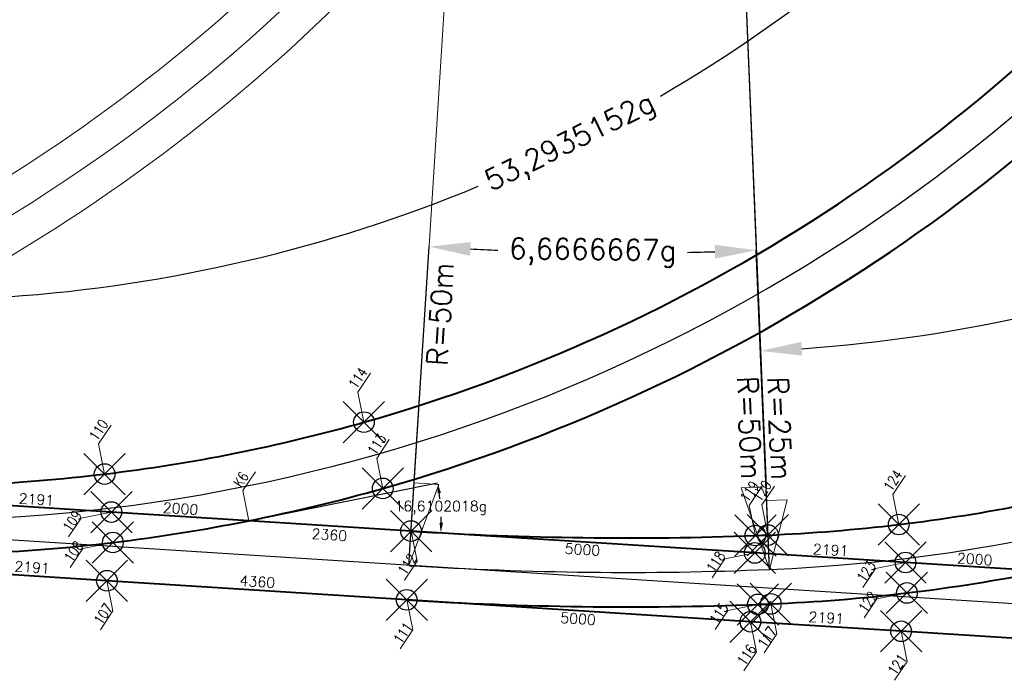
# Model space of a CAD drawing. Header units: metres. Extents: x 6603774 to 6604307, y 5739806 to 5740703.
# Tile 3 of 38: x 6604028 to 6604043, y 5739835 to 5739845. Entities that reach past the tile are written whole.
import ezdxf

# ---------------------------------------------------------------- set-up
doc = ezdxf.new("R2010")
doc.units = ezdxf.units.M
doc.header["$PDMODE"] = 35
doc.header["$PDSIZE"] = 0.3
doc.linetypes.add('DASHDOT', pattern=[25.4, 12.7, -6.35, 0, -6.35])
doc.layers.add('-punkty-specyf', color=7, linetype='Continuous')
for name, color, linetype, lineweight in [('-spec-dług-szyn', 7, 'Continuous', 20), ('-spec-wym-k-wewn', 6, 'Continuous', 13), ('-spec-wym-k-zewn', 30, 'Continuous', 13), ('-spec-wym-kąt-blok', 160, 'Continuous', 13), ('mat-szyna 76C1(VK Ri60)', 3, 'Continuous', 40), ('OSIE_TORU', 10, 'DASHDOT', 30), ('szyna 59R2 (między zwr. a krzyż.)', 222, 'Continuous', 40), ('szyna 60R2 (między zwr. a krzyż.)', 254, 'Continuous', 40), ('T_szyny 60R2 R290', 14, 'Continuous', 40), ('T_szyny 60R2 R290 (etap 1)', 252, 'Continuous', 13), ('wsp-KrzyżownicRZ', 1, 'Continuous', 15), ('wsp-tocznej-szyn RZ', 114, 'Continuous', 15), ('zwrotnica R50m', 140, 'Continuous', 40)]:
    doc.layers.add(name, color=color, linetype=linetype, lineweight=lineweight)
doc.styles.add('dług-szyn', font='txt.shx')
doc.styles.add('prom-specyf', font='txt.shx')
doc.styles.add('WSP', font='txt.shx', dxfattribs={"width": 0.8})
doc.dimstyles.new('Długości-szyn-spec', dxfattribs={"dimtxt": 0.15, "dimasz": 0.01, "dimexe": 1.25, "dimexo": 0, "dimgap": 0, "dimtad": 0, "dimdec": 0, "dimlfac": 1000, "dimtxsty": 'dług-szyn', "dimblk": 'NONE', "dimcen": 0, "dimse1": 1, "dimse2": 1, "dimsd1": 1, "dimsd2": 1, "dimaunit": 1, "dimadec": 3, "dimazin": 0, "dimtfac": 1, "dimtdec": 0, "dimtmove": 0, "dimatfit": 3, "dimldrblk": 'NONE', "dimfxl": 1, "dimtolj": 1, "dimarcsym": 0})
doc.dimstyles.new('krzyz-tory-w-100-kąty', dxfattribs={"dimtxt": 0.15, "dimasz": 0.15, "dimexe": 0, "dimexo": 0, "dimgap": 0.03, "dimtad": 0, "dimdec": 0, "dimtxsty": 'prom-specyf', "dimcen": 0, "dimaunit": 2, "dimadec": 7, "dimazin": 0, "dimtfac": 1, "dimtdec": 0, "dimtmove": 0, "dimatfit": 3, "dimfxl": 1, "dimarcsym": 0})
doc.dimstyles.new('Strzałka -pra-duża-spec', dxfattribs={"dimtxt": 0.3, "dimasz": 1.2, "dimexe": 0, "dimexo": 0, "dimgap": 0.005, "dimtad": 3, "dimjust": 1, "dimdec": 0, "dimzin": 0, "dimdsep": 46, "dimtxsty": 'prom-specyf', "dimblk": 'STRZAŁKA1', "dimcen": 0, "dimdle": 0.6, "dimclrd": 256, "dimadec": 0, "dimazin": 0, "dimtfac": 0.75, "dimtdec": 0, "dimtofl": 0, "dimtmove": 2, "dimatfit": 3, "dimfxl": 1, "dimtolj": 1, "dimtzin": 0, "dimlwd": -1, "dimarcsym": 0})
doc.dimstyles.new('Strzałka -pra-spec', dxfattribs={"dimtxt": 0.3, "dimasz": 1, "dimexe": 0, "dimexo": 0, "dimgap": 0.005, "dimtad": 3, "dimjust": 1, "dimdec": 0, "dimzin": 0, "dimdsep": 46, "dimtxsty": 'prom-specyf', "dimblk": 'STRZAŁKA1', "dimcen": 0, "dimdle": 0.6, "dimclrd": 256, "dimadec": 0, "dimazin": 0, "dimtfac": 0.75, "dimtdec": 0, "dimtofl": 0, "dimtmove": 2, "dimatfit": 3, "dimfxl": 1, "dimtolj": 1, "dimtzin": 0, "dimlwd": -1, "dimarcsym": 0})
doc.dimstyles.new('Strzałka le-duża-spec', dxfattribs={"dimtxt": 0.3, "dimasz": 1.2, "dimexe": 0, "dimexo": 0, "dimgap": 0.02, "dimtad": 1, "dimdec": 0, "dimzin": 0, "dimdsep": 46, "dimtxsty": 'prom-specyf', "dimblk": 'STZRAŁKA-LEWA', "dimcen": 0, "dimdle": 0.6, "dimadec": 0, "dimazin": 0, "dimtfac": 0.75, "dimtdec": 0, "dimtofl": 0, "dimtmove": 2, "dimatfit": 3, "dimfxl": 1, "dimtolj": 1, "dimtzin": 0, "dimarcsym": 0})
doc.dimstyles.new('tory-w-100-kąty', dxfattribs={"dimtxt": 0.15, "dimasz": 0.6, "dimexe": 0, "dimexo": 0, "dimgap": 0, "dimtad": 0, "dimdec": 0, "dimtxsty": 'prom-specyf', "dimcen": 0, "dimaunit": 2, "dimadec": 7, "dimazin": 0, "dimtfac": 1, "dimtdec": 0, "dimtmove": 0, "dimatfit": 3, "dimfxl": 1, "dimarcsym": 0})

# ---------------------------------------------------------------- blocks, each defined once
blk = doc.blocks.new('STZRAŁKA-LEWA')
for p, q in [((-1, 0), (0, 0)), ((0, 0), (-1, -0.2991958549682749)), ((-1, 0), (-1, -0.2991958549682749))]:
    blk.add_line(p, q)
blk = doc.blocks.new('*D104')
at = {"layer": '-spec-wym-k-wewn', "color": 0, "lineweight": -2, "transparency": 16777216}
blk.add_line((6604037.024867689, 5739887.585372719), (6604039.062109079, 5739838.227398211), dxfattribs=at)
at = {"layer": 'Defpoints', "color": 0, "transparency": 16777216}
for p in [(6604037.049611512, 5739886.98588315), (6604039.111596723, 5739837.028419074)]:
    blk.add_point(p, dxfattribs=at)
at = {"layer": '-spec-wym-k-wewn', "color": 0, "lineweight": -2, "transparency": 16777216, "xscale": 1.2, "yscale": 1.2, "zscale": 1.2, "rotation": 272.3635312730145}
blk.add_blockref('STZRAŁKA-LEWA', (6604039.111596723, 5739837.028419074), dxfattribs=at)
at = {"layer": '-spec-wym-k-wewn', "color": 0, "transparency": 16777216, "insert": (6604038.823010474, 5739839.083689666), "char_height": 0.3, "attachment_point": 5, "rotation": 272.3635312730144, "style": 'prom-specyf'}
blk.add_mtext('\\A1;R=50m', dxfattribs=at)
blk = doc.blocks.new('STRZAŁKA1')
for p, q in [((0, 0), (-1, 0.2991958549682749)), ((-1, 0), (-1, 0.2991958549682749)), ((-1, 0), (0, 0))]:
    blk.add_line(p, q)
blk = doc.blocks.new('*D105')
at = {"layer": '-spec-wym-k-wewn', "transparency": 16777216}
blk.add_line((6604033.954434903, 5739838.284139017), (6604037.087666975, 5739887.584675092), dxfattribs=at)
at = {"layer": 'Defpoints', "color": 0, "transparency": 16777216}
for p in [(6604037.049611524, 5739886.985883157), (6604033.878324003, 5739837.086555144)]:
    blk.add_point(p, dxfattribs=at)
at = {"layer": '-spec-wym-k-wewn', "transparency": 16777216, "xscale": 1.2, "yscale": 1.2, "zscale": 1.2, "rotation": 266.3635312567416}
blk.add_blockref('STRZAŁKA1', (6604033.878324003, 5739837.086555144), dxfattribs=at)
at = {"layer": '-spec-wym-k-wewn', "color": 0, "transparency": 16777216, "insert": (6604034.333389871, 5739840.735159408), "char_height": 0.3, "attachment_point": 5, "rotation": 86.36353125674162, "style": 'prom-specyf'}
blk.add_mtext('\\A1;R=50m', dxfattribs=at)
blk = doc.blocks.new('*D106')
at = {"layer": '-spec-wym-k-wewn', "transparency": 16777216}
blk.add_line((6604039.070357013, 5739838.027568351), (6604038.055860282, 5739862.606640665), dxfattribs=at)
at = {"layer": 'Defpoints', "color": 0, "transparency": 16777216}
for p in [(6604038.080604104, 5739862.007151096), (6604039.111596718, 5739837.02841907)]:
    blk.add_point(p, dxfattribs=at)
at = {"layer": '-spec-wym-k-wewn', "transparency": 16777216, "rotation": 272.363531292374}
blk.add_blockref('STRZAŁKA1', (6604039.111596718, 5739837.02841907), dxfattribs=at)
at = {"layer": '-spec-wym-k-wewn', "color": 0, "transparency": 16777216, "insert": (6604039.261944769, 5739839.075079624), "char_height": 0.3, "attachment_point": 5, "rotation": 272.36353129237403, "style": 'prom-specyf'}
blk.add_mtext('\\A1;R=25m', dxfattribs=at)
blk = doc.blocks.new('*D126')
at = {"layer": '-spec-wym-k-wewn', "color": 0, "lineweight": -2, "transparency": 16777216}
for p, q in [((6604057.32330975, 5739846.047255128), (6604054.880824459, 5739848.073051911)), ((6604039.111596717, 5739837.02841907), (6604038.980732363, 5739840.198980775))]:
    blk.add_line(p, q, dxfattribs=at)
for start, end in [(300.2204810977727, 318.7526291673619), (273.9385970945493, 292.4707451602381)]:
    blk.add_arc((6604038.080604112, 5739862.007151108), 21.82673874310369, start, end, dxfattribs=at)
at = {"layer": '-spec-wym-k-wewn', "color": 0, "transparency": 16777216}
for points in [[(6604054.415389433, 5739847.681426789), (6604054.567561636, 5739847.551643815), (6604054.880824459, 5739848.073051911)], [(6604039.585322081, 5739840.132113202), (6604039.574328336, 5739840.331810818), (6604038.980732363, 5739840.198980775)]]:
    blk.add_solid(points, dxfattribs=at)
at = {"layer": 'Defpoints', "color": 0, "transparency": 16777216}
for p in [(6604038.080604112, 5739862.007151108), (6604057.32330975, 5739846.047255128), (6604044.952690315, 5739841.290468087), (6604039.111596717, 5739837.02841907)]:
    blk.add_point(p, dxfattribs=at)
at = {"layer": '-spec-wym-k-wewn', "color": 0, "transparency": 16777216, "insert": (6604047.766977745, 5739842.447481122), "char_height": 0.3, "attachment_point": 5, "rotation": 26.34561312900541, "style": 'prom-specyf'}
blk.add_mtext('53,2935152g', dxfattribs=at)
blk = doc.blocks.new('*D127')
at = {"layer": '-spec-wym-k-wewn', "color": 0, "lineweight": -2, "transparency": 16777216}
for p, q in [((6604033.878323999, 5739837.086555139), (6604034.172366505, 5739841.713232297)), ((6604039.111596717, 5739837.028419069), (6604038.920408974, 5739841.660486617))]:
    blk.add_line(p, q, dxfattribs=at)
for start, end in [(267.1213508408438, 267.626608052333), (271.1004544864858, 271.605711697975)]:
    blk.add_arc((6604037.049611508, 5739886.985883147), 45.36398851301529, start, end, dxfattribs=at)
at = {"layer": '-spec-wym-k-wewn', "color": 0, "transparency": 16777216}
for points in [[(6604034.765714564, 5739841.579299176), (6604034.777079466, 5739841.778976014), (6604034.172366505, 5739841.713232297)], [(6604038.317305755, 5739841.739647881), (6604038.324232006, 5739841.539767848), (6604038.920408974, 5739841.660486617)]]:
    blk.add_solid(points, dxfattribs=at)
at = {"layer": 'Defpoints', "color": 0, "transparency": 16777216}
for p in [(6604037.049611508, 5739886.985883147), (6604037.33743581, 5739841.622807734), (6604033.878323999, 5739837.086555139), (6604039.111596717, 5739837.028419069)]:
    blk.add_point(p, dxfattribs=at)
at = {"layer": '-spec-wym-k-wewn', "color": 0, "transparency": 16777216, "insert": (6604036.545697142, 5739841.624693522), "char_height": 0.3, "attachment_point": 5, "rotation": 359.3635312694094, "style": 'prom-specyf'}
blk.add_mtext('6,6666667g', dxfattribs=at)
blk = doc.blocks.new('*D129')
at = {"layer": '-spec-wym-k-zewn', "color": 0, "lineweight": -2, "transparency": 16777216}
for p, q in [((6604045.795388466, 5739846.779897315), (6604043.336801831, 5739848.81904855)), ((6604027.583675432, 5739837.761061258), (6604027.451948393, 5739840.952523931))]:
    blk.add_line(p, q, dxfattribs=at)
for start, end in [(300.2242040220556, 318.7511180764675), (273.9401081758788, 292.467022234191)]:
    blk.add_arc((6604026.552682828, 5739862.739793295), 21.8058199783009, start, end, dxfattribs=at)
at = {"layer": '-spec-wym-k-zewn', "color": 0, "transparency": 16777216}
for points in [[(6604042.87136164, 5739848.427429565), (6604043.023532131, 5739848.297644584), (6604043.336801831, 5739848.81904855)], [(6604028.056538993, 5739840.885664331), (6604028.045542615, 5739841.085361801), (6604027.451948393, 5739840.952523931)]]:
    blk.add_solid(points, dxfattribs=at)
at = {"layer": 'Defpoints', "color": 0, "transparency": 16777216}
for p in [(6604026.552682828, 5739862.739793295), (6604045.795388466, 5739846.779897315), (6604038.853290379, 5739844.734548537), (6604027.583675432, 5739837.761061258)]:
    blk.add_point(p, dxfattribs=at)
at = {"layer": '-spec-wym-k-zewn', "color": 0, "transparency": 16777216, "insert": (6604036.229773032, 5739843.198869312), "char_height": 0.3, "attachment_point": 5, "rotation": 26.345613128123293, "style": 'prom-specyf'}
blk.add_mtext('53,2935152g', dxfattribs=at)
blk = doc.blocks.new('Wsp-pg50(s)')
for p, q in [((2.182787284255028e-09, -2.182787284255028e-09), (315.0000000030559, 314.9999999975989)), ((315.0000000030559, 314.9999999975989), (645.0000000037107, 314.9999999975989))]:
    blk.add_line(p, q)
at = {"style": 'WSP', "width": 0.8}
blk.add_attdef('WSP', (330.0000000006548, 351.6439682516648), '', height=150, dxfattribs=at)
blk = doc.blocks.new('*D591')
at = {"layer": 'Defpoints', "color": 0, "transparency": 16777216}
for p in [(6604027.372048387, 5739838.001061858), (6604029.56603951, 5739837.974660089), (6604029.558884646, 5739837.862080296)]:
    blk.add_point(p, dxfattribs=at)
at = {"layer": '-spec-dług-szyn', "color": 0, "transparency": 16777216, "insert": (6604028.47262138, 5739838.04415087), "char_height": 0.15, "attachment_point": 5, "rotation": 356.3635312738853, "style": 'dług-szyn'}
blk.add_mtext('\\A1;2191', dxfattribs=at)
blk = doc.blocks.new('_None')
blk = doc.blocks.new('*D592')
at = {"layer": 'Defpoints', "color": 0, "transparency": 16777216}
for p in [(6604029.558884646, 5739837.862080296), (6604031.562012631, 5739837.847808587), (6604031.554857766, 5739837.735228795)]:
    blk.add_point(p, dxfattribs=at)
at = {"layer": '-spec-dług-szyn', "color": 0, "transparency": 16777216, "insert": (6604030.564026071, 5739837.911234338), "char_height": 0.15, "attachment_point": 5, "rotation": 356.3635312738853, "style": 'dług-szyn'}
blk.add_mtext('\\A1;2000', dxfattribs=at)
blk = doc.blocks.new('*D593')
at = {"layer": 'Defpoints', "color": 0, "transparency": 16777216}
for p in [(6604031.554857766, 5739837.735228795), (6604033.910036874, 5739837.58554842), (6604033.901829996, 5739837.456415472)]:
    blk.add_point(p, dxfattribs=at)
at = {"layer": '-spec-dług-szyn', "color": 0, "transparency": 16777216, "insert": (6604032.724240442, 5739837.531255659), "char_height": 0.15, "attachment_point": 5, "rotation": 356.3635312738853, "style": 'dług-szyn'}
blk.add_mtext('\\A1;2360', dxfattribs=at)
blk = doc.blocks.new('*D594')
at = {"layer": 'Defpoints', "color": 0, "transparency": 16777216}
for p in [(6604033.910036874, 5739837.58554842), (6604038.899969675, 5739837.26841967), (6604038.893033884, 5739837.159286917)]:
    blk.add_point(p, dxfattribs=at)
at = {"layer": '-spec-dług-szyn', "color": 0, "transparency": 16777216, "insert": (6604036.398067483, 5739837.317851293), "char_height": 0.15, "attachment_point": 5, "rotation": 356.3635312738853, "style": 'dług-szyn'}
blk.add_mtext('\\A1;5000', dxfattribs=at)
blk = doc.blocks.new('*D595')
at = {"layer": 'Defpoints', "color": 0, "transparency": 16777216}
for p in [(6604038.899969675, 5739837.26841967), (6604041.093960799, 5739837.242017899), (6604041.086805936, 5739837.12943811)]:
    blk.add_point(p, dxfattribs=at)
at = {"layer": '-spec-dług-szyn', "color": 0, "transparency": 16777216, "insert": (6604040.000542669, 5739837.31150868), "char_height": 0.15, "attachment_point": 5, "rotation": 356.3635312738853, "style": 'dług-szyn'}
blk.add_mtext('\\A1;2191', dxfattribs=at)
blk = doc.blocks.new('*D596')
at = {"layer": 'Defpoints', "color": 0, "transparency": 16777216}
for p in [(6604041.086805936, 5739837.12943811), (6604043.089933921, 5739837.115166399), (6604043.082779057, 5739837.002586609)]:
    blk.add_point(p, dxfattribs=at)
at = {"layer": '-spec-dług-szyn', "color": 0, "transparency": 16777216, "insert": (6604042.09194736, 5739837.178592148), "char_height": 0.15, "attachment_point": 5, "rotation": 356.3635312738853, "style": 'dług-szyn'}
blk.add_mtext('\\A1;2000', dxfattribs=at)
blk = doc.blocks.new('*D613')
at = {"layer": 'Defpoints', "color": 0, "transparency": 16777216}
for p in [(6604027.308622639, 5739837.003075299), (6604029.503467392, 5739836.990105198), (6604029.495458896, 5739836.864093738)]:
    blk.add_point(p, dxfattribs=at)
at = {"layer": '-spec-dług-szyn', "color": 0, "transparency": 16777216, "insert": (6604028.410049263, 5739837.059595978), "char_height": 0.15, "attachment_point": 5, "rotation": 356.36353127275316, "style": 'dług-szyn'}
blk.add_mtext('\\A1;2191', dxfattribs=at)
blk = doc.blocks.new('*D614')
at = {"layer": 'Defpoints', "color": 0, "transparency": 16777216}
for p in [(6604029.495458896, 5739836.864093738), (6604033.854619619, 5739836.713573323), (6604033.846611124, 5739836.587561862)]:
    blk.add_point(p, dxfattribs=at)
at = {"layer": '-spec-dług-szyn', "color": 0, "transparency": 16777216, "insert": (6604031.679043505, 5739836.85183926), "char_height": 0.15, "attachment_point": 5, "rotation": 356.36353127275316, "style": 'dług-szyn'}
blk.add_mtext('\\A1;4360', dxfattribs=at)
blk = doc.blocks.new('*D615')
at = {"layer": 'Defpoints', "color": 0, "transparency": 16777216}
for p in [(6604033.846611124, 5739836.587561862), (6604038.836543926, 5739836.27043311), (6604038.829176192, 5739836.154503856)]:
    blk.add_point(p, dxfattribs=at)
at = {"layer": '-spec-dług-szyn', "color": 0, "transparency": 16777216, "insert": (6604036.33420979, 5739836.313068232), "char_height": 0.15, "attachment_point": 5, "rotation": 356.36353127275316, "style": 'dług-szyn'}
blk.add_mtext('\\A1;5000', dxfattribs=at)
blk = doc.blocks.new('*D616')
at = {"layer": 'Defpoints', "color": 0, "transparency": 16777216}
for p in [(6604038.836543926, 5739836.27043311), (6604041.031388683, 5739836.257463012), (6604041.023380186, 5739836.13145155)]:
    blk.add_point(p, dxfattribs=at)
at = {"layer": '-spec-dług-szyn', "color": 0, "transparency": 16777216, "insert": (6604039.937970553, 5739836.326953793), "char_height": 0.15, "attachment_point": 5, "rotation": 356.36353127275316, "style": 'dług-szyn'}
blk.add_mtext('\\A1;2191', dxfattribs=at)
blk = doc.blocks.new('*D617')
at = {"layer": 'Defpoints', "color": 0, "transparency": 16777216}
for p in [(6604041.023380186, 5739836.13145155), (6604045.382540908, 5739835.98093114), (6604045.374532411, 5739835.854919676)]:
    blk.add_point(p, dxfattribs=at)
at = {"layer": '-spec-dług-szyn', "color": 0, "transparency": 16777216, "insert": (6604043.206964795, 5739836.119197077), "char_height": 0.15, "attachment_point": 5, "rotation": 356.36353127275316, "style": 'dług-szyn'}
blk.add_mtext('\\A1;4360', dxfattribs=at)
blk = doc.blocks.new('*D666')
at = {"layer": '-spec-wym-kąt-blok', "color": 0, "lineweight": -2, "transparency": 16777216}
for p, q in [((6604031.701943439, 5739837.764653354), (6604034.293548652, 5739838.283105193)), ((6604033.910036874, 5739837.585548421), (6604034.342189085, 5739837.558083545))]:
    blk.add_line(p, q, dxfattribs=at)
for start, end in [(6.516161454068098, 8.235183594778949), (359.4410605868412, 1.168461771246)]:
    blk.add_arc((6604031.554857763, 5739837.735228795), 2.792954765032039, start, end, dxfattribs=at)
at = {"layer": '-spec-wym-kąt-blok', "color": 0, "transparency": 16777216}
for points in [[(6604034.294375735, 5739838.131038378), (6604034.343649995, 5739838.139526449), (6604034.293548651, 5739838.283105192)], [(6604034.372662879, 5739837.707067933), (6604034.322696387, 5739837.708898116), (6604034.342189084, 5739837.558083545)]]:
    blk.add_solid(points, dxfattribs=at)
at = {"layer": 'Defpoints', "color": 0, "transparency": 16777216}
for p in [(6604031.554857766, 5739837.735228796), (6604031.554857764, 5739837.735228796), (6604031.701943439, 5739837.764653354), (6604034.347041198, 5739837.800864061), (6604033.910036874, 5739837.585548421)]:
    blk.add_point(p, dxfattribs=at)
at = {"layer": '-spec-wym-kąt-blok', "color": 0, "transparency": 16777216, "insert": (6604034.341548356, 5739837.922182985), "char_height": 0.15, "attachment_point": 5, "style": 'prom-specyf'}
blk.add_mtext('16,6102018g', dxfattribs=at)

msp = doc.modelspace()

# ---------------------------------------------------------------- linework, layer by layer
at = {"layer": '-punkty-specyf'}
for p in [(6604033.226223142, 5739839.166209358), (6604029.46161602, 5739838.413097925), (6604033.498612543, 5739838.204022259), (6604029.55888465, 5739837.862080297), (6604040.989537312, 5739837.680455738), (6604033.910036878, 5739837.585548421), (6604038.907491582, 5739837.520761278), (6604039.090976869, 5739837.527993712), (6604029.580347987, 5739837.420171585), (6604038.899969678, 5739837.268419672), (6604041.086805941, 5739837.129438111), (6604029.4954589, 5739836.864093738), (6604041.108269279, 5739836.687529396), (6604033.846611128, 5739836.587561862), (6604038.945014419, 5739836.521465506), (6604039.132216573, 5739836.52884443), (6604038.836543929, 5739836.270433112), (6604041.02338019, 5739836.131451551)]:
    msp.add_point(p, dxfattribs=at)
at = {"layer": '-spec-wym-kąt-blok'}
msp.add_line((6604031.701943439, 5739837.764653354), (6604031.554857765, 5739837.735228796), dxfattribs=at)
at = {"layer": 'mat-szyna 76C1(VK Ri60)', "ltscale": 3, "flags": 128}
for points in [[(6604029.461616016, 5739838.413097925, 0.03923580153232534), (6604033.226223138, 5739839.166209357, 0.03923580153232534)], [(6604040.989537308, 5739837.680455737, 0.03923580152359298), (6604044.754144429, 5739838.43356717, 0.03923580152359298)], [(6604031.554857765, 5739837.735228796, 0.01961035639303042), (6604033.498612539, 5739838.204022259, 0.01961035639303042)], [(6604029.580347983, 5739837.420171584, 0.01961035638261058), (6604031.554857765, 5739837.735228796)], [(6604041.108269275, 5739836.687529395, 0.01961035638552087), (6604043.082779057, 5739837.002586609)]]:
    msp.add_lwpolyline(points, format="xyb", dxfattribs=at)
for points in [[(6604031.554857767, 5739837.735228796), (6604029.558884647, 5739837.862080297)], [(6604033.910036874, 5739837.585548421), (6604031.554857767, 5739837.735228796)], [(6604043.082779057, 5739837.002586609), (6604041.086805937, 5739837.12943811)], [(6604033.846611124, 5739836.587561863), (6604029.495458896, 5739836.864093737)], [(6604045.374532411, 5739835.854919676), (6604041.023380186, 5739836.13145155)]]:
    msp.add_lwpolyline(points, dxfattribs=at)
at = {"layer": 'OSIE_TORU', "color": 252, "linetype": 'ByBlock', "lineweight": 13, "ltscale": 0.1, "flags": 128}
msp.add_lwpolyline([(6604010.822481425, 5739838.551839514, 0.02618592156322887), (6604016.055754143, 5739838.493703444, 0.2123931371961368), (6604034.267467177, 5739847.512539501, 0.02618592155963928), (6604037.393166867, 5739851.710220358), (6604100.076375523, 5739945.798218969, 0.0795573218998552), (6604106.652046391, 5739960.177389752), (6604115.198368, 5739991.041631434, -0.07955732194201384), (6604121.774038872, 5740005.420802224)], format="xyb", dxfattribs=at)
at = {"layer": 'OSIE_TORU', "linetype": 'ByBlock', "ltscale": 0.1, "flags": 128}
for points in [[(6604022.350402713, 5739837.819197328, 0.02618592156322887), (6604027.583675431, 5739837.761061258, 0.2123931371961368), (6604045.795388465, 5739846.779897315, 0.02618592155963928), (6604048.921088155, 5739850.977578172), (6604106.123284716, 5739936.8385337, 0.07955732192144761), (6604112.698955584, 5739951.217704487, -0.07955732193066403), (6604119.274626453, 5739965.596875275)], [(6604033.878323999, 5739837.08655514, 0.02618592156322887), (6604039.111596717, 5739837.02841907, 0.2123931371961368), (6604057.323309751, 5739846.047255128, 0.02618592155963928), (6604060.449009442, 5739850.244935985), (6604109.244411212, 5739923.487225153, 0.07955732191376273), (6604115.820082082, 5739937.866395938, -0.0795573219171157), (6604122.395752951, 5739952.245566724)]]:
    msp.add_lwpolyline(points, format="xyb", dxfattribs=at)
msp.add_lwpolyline([(6604056.574960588, 5739835.644099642), (6604022.350402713, 5739837.819197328)], dxfattribs=at)
at = {"layer": 'szyna 59R2 (między zwr. a krzyż.)', "flags": 128}
for points in [[(6604027.379570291, 5739838.253403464, 0.0009274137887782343), (6604027.563055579, 5739838.260635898, 0.01944277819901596), (6604029.461616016, 5739838.413097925)], [(6604038.907491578, 5739837.520761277, 0.0009274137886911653), (6604039.090976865, 5739837.527993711, 0.01944277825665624), (6604040.989537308, 5739837.680455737)], [(6604027.417093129, 5739837.254107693, 0.0009274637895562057), (6604027.604295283, 5739837.261486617, 0.01944277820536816), (6604029.580347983, 5739837.420171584)], [(6604038.945014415, 5739836.521465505, 0.0009274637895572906), (6604039.132216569, 5739836.528844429, 0.01944277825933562), (6604041.108269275, 5739836.687529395)]]:
    msp.add_lwpolyline(points, format="xyb", dxfattribs=at)
at = {"layer": 'szyna 60R2 (między zwr. a krzyż.)', "flags": 128}
for points in [[(6604029.558884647, 5739837.862080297), (6604027.372048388, 5739838.001061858)], [(6604041.086805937, 5739837.12943811), (6604038.899969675, 5739837.268419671)], [(6604029.495458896, 5739836.864093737), (6604027.308622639, 5739837.003075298)], [(6604041.023380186, 5739836.13145155), (6604038.836543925, 5739836.270433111)]]:
    msp.add_lwpolyline(points, dxfattribs=at)
at = {"layer": 'T_szyny 60R2 R290', "ltscale": 3, "flags": 128}
for points in [[(6604033.226223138, 5739839.166209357, 0.1517767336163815), (6604045.410534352, 5739847.099095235, 0.02618592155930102), (6604048.504977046, 5739851.254799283)], [(6604033.498612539, 5739838.204022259, 0.1517767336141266), (6604046.180242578, 5739846.460699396, 0.02618592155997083), (6604049.337199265, 5739850.700357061)]]:
    msp.add_lwpolyline(points, format="xyb", dxfattribs=at)
at = {"layer": 'T_szyny 60R2 R290 (etap 1)', "ltscale": 3, "flags": 128}
for points in [[(6604021.698301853, 5739839.898851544, 0.1517767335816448), (6604033.882613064, 5739847.831737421, 0.02618592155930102), (6604036.977055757, 5739851.987441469)], [(6604021.970691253, 5739838.936664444, 0.1517767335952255), (6604034.652321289, 5739847.193341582, 0.02612019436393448), (6604037.801920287, 5739851.42195844)]]:
    msp.add_lwpolyline(points, format="xyb", dxfattribs=at)
at = {"layer": 'zwrotnica R50m', "flags": 128}
for points in [[(6604033.910036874, 5739837.58554842, 0.02525789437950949), (6604038.907491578, 5739837.520761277, 0.02525789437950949)], [(6604033.846611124, 5739836.587561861, 0.02525784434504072), (6604038.945014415, 5739836.521465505, 0.02525784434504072)]]:
    msp.add_lwpolyline(points, format="xyb", dxfattribs=at)
for points in [[(6604038.899969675, 5739837.268419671), (6604033.910036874, 5739837.585548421)], [(6604038.836543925, 5739836.270433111), (6604033.846611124, 5739836.587561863)]]:
    msp.add_lwpolyline(points, dxfattribs=at)

# ---------------------------------------------------------------- block references
at = {"layer": 'wsp-KrzyżownicRZ', "xscale": 0.0009999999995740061, "yscale": 0.0009999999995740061, "zscale": 0.0009999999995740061, "rotation": 56.32769503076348}
msp.add_blockref('Wsp-pg50(s)', (6604031.554857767, 5739837.735228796), dxfattribs=at).add_auto_attribs({'WSP': 'K6'})
at = {"layer": 'wsp-tocznej-szyn RZ', "xscale": 0.0009999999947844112, "yscale": 0.0009999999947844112, "zscale": 0.0009999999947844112, "rotation": 56.32769507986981}
for p, values in [((6604033.226223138, 5739839.166209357), {'WSP': '114'}), ((6604029.461616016, 5739838.413097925), {'WSP': '110'}), ((6604033.498612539, 5739838.204022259), {'WSP': '113'}), ((6604040.989537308, 5739837.680455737), {'WSP': '124'}), ((6604038.907491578, 5739837.520761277), {'WSP': '119'}), ((6604039.090976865, 5739837.527993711), {'WSP': '120'})]:
    msp.add_blockref('Wsp-pg50(s)', p, dxfattribs=at).add_auto_attribs(values)
at = {"layer": 'wsp-tocznej-szyn RZ'}
ref = msp.add_blockref('Wsp-pg50(s)', (6604029.558884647, 5739837.862080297), dxfattribs=dict(at, xscale=-0.0009999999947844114, yscale=0.0009999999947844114, zscale=0.0009999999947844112, rotation=56.32769507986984))
ref.add_attrib('WSP', '109', (6604028.967869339, 5739837.562657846), dxfattribs={"layer": '0', "height": 0.1499999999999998, "rotation": 56.32769516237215, "style": 'WSP', "width": 0.8})
ref = msp.add_blockref('Wsp-pg50(s)', (6604029.580347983, 5739837.420171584), dxfattribs=dict(at, xscale=-0.0009999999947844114, yscale=0.0009999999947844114, zscale=0.0009999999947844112, rotation=56.32769507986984))
ref.add_attrib('WSP', '108', (6604028.989332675, 5739837.120749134), dxfattribs={"layer": '0', "height": 0.1499999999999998, "rotation": 56.32769516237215, "style": 'WSP', "width": 0.8})
ref = msp.add_blockref('Wsp-pg50(s)', (6604033.910036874, 5739837.58554842), dxfattribs=dict(at, xscale=0.0009999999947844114, yscale=0.0009999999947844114, zscale=0.0009999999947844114, rotation=236.3276950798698))
ref.add_attrib('WSP', '112', (6604033.832125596, 5739836.933878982), dxfattribs={"layer": '0', "height": 0.1499999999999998, "rotation": 56.32769516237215, "style": 'WSP', "width": 0.8})
ref = msp.add_blockref('Wsp-pg50(s)', (6604038.899969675, 5739837.268419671), dxfattribs=dict(at, xscale=-0.0009999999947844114, yscale=0.0009999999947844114, zscale=0.0009999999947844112, rotation=56.32769507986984))
ref.add_attrib('WSP', '118', (6604038.308954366, 5739836.968997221), dxfattribs={"layer": '0', "height": 0.1499999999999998, "rotation": 56.32769516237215, "style": 'WSP', "width": 0.8})
ref = msp.add_blockref('Wsp-pg50(s)', (6604041.086805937, 5739837.12943811), dxfattribs=dict(at, xscale=-0.0009999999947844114, yscale=0.0009999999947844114, zscale=0.0009999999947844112, rotation=56.32769507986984))
ref.add_attrib('WSP', '123', (6604040.495790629, 5739836.830015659), dxfattribs={"layer": '0', "height": 0.1499999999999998, "rotation": 56.32769516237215, "style": 'WSP', "width": 0.8})
ref = msp.add_blockref('Wsp-pg50(s)', (6604029.495458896, 5739836.864093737), dxfattribs=dict(at, xscale=0.0009999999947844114, yscale=0.0009999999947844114, zscale=0.0009999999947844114, rotation=236.3276950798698))
ref.add_attrib('WSP', '107', (6604029.417547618, 5739836.212424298), dxfattribs={"layer": '0', "height": 0.1499999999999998, "rotation": 56.32769516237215, "style": 'WSP', "width": 0.8})
ref = msp.add_blockref('Wsp-pg50(s)', (6604041.108269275, 5739836.687529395), dxfattribs=dict(at, xscale=-0.0009999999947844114, yscale=0.0009999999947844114, zscale=0.0009999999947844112, rotation=56.32769507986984))
ref.add_attrib('WSP', '122', (6604040.517253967, 5739836.388106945), dxfattribs={"layer": '0', "height": 0.1499999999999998, "rotation": 56.32769516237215, "style": 'WSP', "width": 0.8})
ref = msp.add_blockref('Wsp-pg50(s)', (6604038.945014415, 5739836.521465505), dxfattribs=dict(at, xscale=-0.0009999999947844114, yscale=0.0009999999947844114, zscale=0.0009999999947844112, rotation=56.32769507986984))
ref.add_attrib('WSP', '115', (6604038.353999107, 5739836.222043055), dxfattribs={"layer": '0', "height": 0.1499999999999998, "rotation": 56.32769516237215, "style": 'WSP', "width": 0.8})
ref = msp.add_blockref('Wsp-pg50(s)', (6604033.846611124, 5739836.587561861), dxfattribs=dict(at, xscale=0.0009999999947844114, yscale=0.0009999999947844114, zscale=0.0009999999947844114, rotation=236.3276950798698))
ref.add_attrib('WSP', '111', (6604033.768699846, 5739835.935892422), dxfattribs={"layer": '0', "height": 0.1499999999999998, "rotation": 56.32769516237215, "style": 'WSP', "width": 0.8})
ref = msp.add_blockref('Wsp-pg50(s)', (6604039.132216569, 5739836.528844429), dxfattribs=dict(at, xscale=0.0009999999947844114, yscale=0.0009999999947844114, zscale=0.0009999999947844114, rotation=236.3276950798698))
ref.add_attrib('WSP', '117', (6604039.054305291, 5739835.87717499), dxfattribs={"layer": '0', "height": 0.1499999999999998, "rotation": 56.32769516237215, "style": 'WSP', "width": 0.8})
ref = msp.add_blockref('Wsp-pg50(s)', (6604038.836543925, 5739836.270433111), dxfattribs=dict(at, xscale=0.0009999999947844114, yscale=0.0009999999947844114, zscale=0.0009999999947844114, rotation=236.3276950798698))
ref.add_attrib('WSP', '116', (6604038.758632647, 5739835.618763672), dxfattribs={"layer": '0', "height": 0.1499999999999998, "rotation": 56.32769516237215, "style": 'WSP', "width": 0.8})
ref = msp.add_blockref('Wsp-pg50(s)', (6604041.023380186, 5739836.13145155), dxfattribs=dict(at, xscale=0.0009999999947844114, yscale=0.0009999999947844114, zscale=0.0009999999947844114, rotation=236.3276950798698))
ref.add_attrib('WSP', '121', (6604040.945468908, 5739835.479782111), dxfattribs={"layer": '0', "height": 0.1499999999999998, "rotation": 56.32769516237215, "style": 'WSP', "width": 0.8})

# ---------------------------------------------------------------- dimensions: what is measured, and where the dimension line sits
at = {"layer": '-spec-dług-szyn'}
for base, p1, p2, angle, picture, middle in [((6604029.56603951, 5739837.974660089), (6604027.372048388, 5739838.001061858), (6604029.558884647, 5739837.862080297), 176.3635312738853, '*D591', (6604028.47262138, 5739838.04415087)), ((6604031.562012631, 5739837.847808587), (6604029.558884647, 5739837.862080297), (6604031.554857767, 5739837.735228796), 176.3635312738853, '*D592', (6604030.564026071, 5739837.911234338)), ((6604033.901829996, 5739837.456415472), (6604031.554857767, 5739837.735228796), (6604033.910036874, 5739837.585548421), 176.3635312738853, '*D593', (6604032.724240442, 5739837.531255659)), ((6604038.893033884, 5739837.159286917), (6604033.910036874, 5739837.585548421), (6604038.899969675, 5739837.268419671), 176.3635312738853, '*D594', (6604036.398067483, 5739837.317851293)), ((6604041.093960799, 5739837.242017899), (6604038.899969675, 5739837.268419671), (6604041.086805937, 5739837.12943811), 176.3635312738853, '*D595', (6604040.000542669, 5739837.31150868)), ((6604043.089933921, 5739837.115166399), (6604041.086805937, 5739837.12943811), (6604043.082779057, 5739837.002586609), 176.3635312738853, '*D596', (6604042.09194736, 5739837.178592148)), ((6604029.503467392, 5739836.990105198), (6604027.308622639, 5739837.003075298), (6604029.495458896, 5739836.864093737), 176.3635312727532, '*D613', (6604028.410049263, 5739837.059595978)), ((6604033.854619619, 5739836.713573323), (6604029.495458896, 5739836.864093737), (6604033.846611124, 5739836.587561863), 176.3635312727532, '*D614', (6604031.679043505, 5739836.85183926)), ((6604038.829176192, 5739836.154503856), (6604033.846611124, 5739836.587561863), (6604038.836543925, 5739836.270433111), 176.3635312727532, '*D615', (6604036.33420979, 5739836.313068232)), ((6604041.031388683, 5739836.257463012), (6604038.836543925, 5739836.270433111), (6604041.023380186, 5739836.13145155), 176.3635312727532, '*D616', (6604039.937970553, 5739836.326953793)), ((6604045.382540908, 5739835.98093114), (6604041.023380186, 5739836.13145155), (6604045.374532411, 5739835.854919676), 176.3635312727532, '*D617', (6604043.206964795, 5739836.119197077))]:
    dim = msp.add_linear_dim(base=base, p1=p1, p2=p2, angle=angle, dimstyle='Długości-szyn-spec', override={"dimtmove": 1}, dxfattribs=at)
    dim.commit()
    dim.dimension.update_dxf_attribs({"geometry": picture, "text_midpoint": middle})
at = {"layer": '-spec-wym-k-wewn'}
for center, mpoint, dimstyle, picture, middle in [((6604037.049611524, 5739886.985883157), (6604033.878324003, 5739837.086555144), 'Strzałka -pra-duża-spec', '*D105', (6604034.333389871, 5739840.735159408)), ((6604037.049611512, 5739886.98588315), (6604039.111596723, 5739837.028419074), 'Strzałka le-duża-spec', '*D104', (6604038.823010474, 5739839.083689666)), ((6604038.080604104, 5739862.007151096), (6604039.111596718, 5739837.02841907), 'Strzałka -pra-spec', '*D106', (6604039.261944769, 5739839.075079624))]:
    dim = msp.add_radius_dim(center=center, mpoint=mpoint, dimstyle=dimstyle, override={"dimpost": 'R=<>m'}, dxfattribs=at)
    dim.commit()
    dim.dimension.update_dxf_attribs({"geometry": picture, "text_midpoint": middle, "dimtype": 164})
for base, center, p1, p2, picture, middle in [((6604037.33743581, 5739841.622807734), (6604037.049611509, 5739886.985883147), (6604033.878323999, 5739837.08655514), (6604039.111596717, 5739837.02841907), '*D127', (6604036.545697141, 5739841.624693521)), ((6604044.952690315, 5739841.290468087), (6604038.080604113, 5739862.007151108), (6604039.111596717, 5739837.02841907), (6604057.323309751, 5739846.047255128), '*D126', (6604047.766977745, 5739842.447481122))]:
    dim = msp.add_angular_dim_3p(base=base, center=center, p1=p1, p2=p2, dimstyle='tory-w-100-kąty', override={"dimtxt": 0.3}, dxfattribs=at)
    dim.commit()
    dim.dimension.update_dxf_attribs({"geometry": picture, "text_midpoint": middle})
at = {"layer": '-spec-wym-k-zewn'}
dim = msp.add_angular_dim_3p(base=(6604038.853290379, 5739844.734548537), center=(6604026.552682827, 5739862.739793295), p1=(6604027.583675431, 5739837.761061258), p2=(6604045.795388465, 5739846.779897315), dimstyle='tory-w-100-kąty', override={"dimtxt": 0.3}, dxfattribs=at)
dim.commit()
dim.dimension.update_dxf_attribs({"geometry": '*D129', "text_midpoint": (6604036.229773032, 5739843.198869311)})
at = {"layer": '-spec-wym-kąt-blok'}
dim = msp.add_angular_dim_2l(base=(6604034.347041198, 5739837.800864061), line1=((6604033.910036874, 5739837.585548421), (6604031.554857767, 5739837.735228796)), line2=((6604031.701943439, 5739837.764653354), (6604031.554857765, 5739837.735228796)), dimstyle='krzyz-tory-w-100-kąty', override={"dimtmove": 2}, dxfattribs=at)
dim.commit()
dim.dimension.update_dxf_attribs({"geometry": '*D666', "text_midpoint": (6604034.341548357, 5739837.922182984), "text_rotation": 180})

doc.saveas('drawing.dxf')
